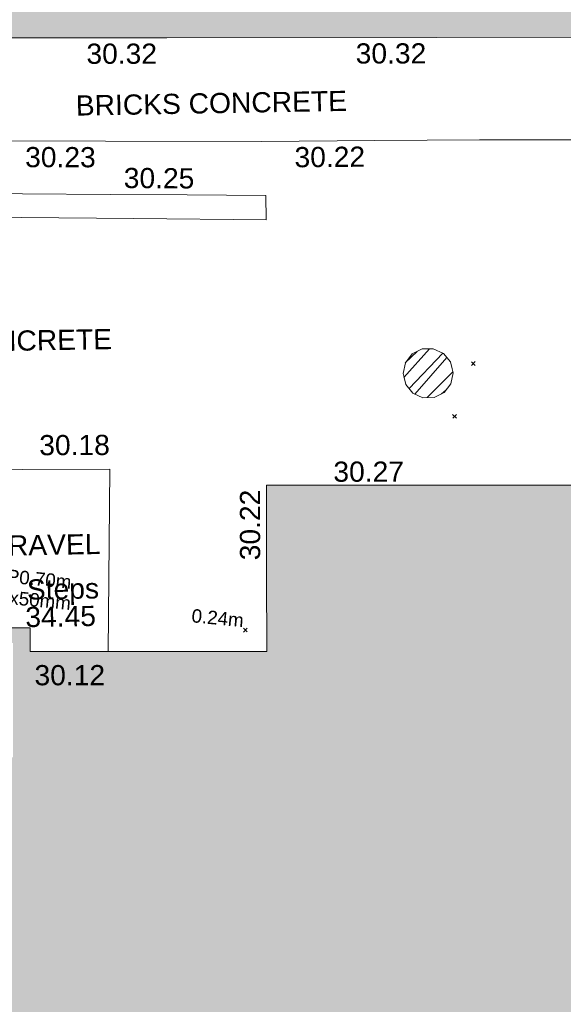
# Model space of a CAD drawing. Header units: millimetres. Extents: x -290717 to 520720, y -88450 to 287762.
# Tile 253 of 256: x 70625 to 80720, y 57264 to 75547. Entities that reach past the tile are written whole.
import ezdxf

# ---------------------------------------------------------------- set-up
doc = ezdxf.new("R2010")
doc.units = ezdxf.units.MM
for name, pattern in [('IMPORT-HIDDEN2 _3_', [4762.5, 3175, -1587.5]), ('IMPORT-UG_ELEC_LV_QLB2 _2_', [2700, 1500, -300.0000000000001, 0, -250, 150, -300.0000000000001, 0, -200]), ('IMPORT-UG_ELEC_STREET LIGHTING_QLB2 _2_', [2700, 1500, -300.0000000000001, 0, -250, 150, -300.0000000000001, 0, -200])]:
    doc.linetypes.add(name, pattern=pattern)
for name, color, linetype, lineweight, true_color in [('00_UAV_BUILDING_OUTLINE', 5, 'Continuous', 9, 0x0000ff), ('00_UAV_CONCRETE', 9, 'Continuous', 9, 0x808080), ('00_UAV_STEPS', 7, 'Continuous', 9, 0x666666), ('00_UAV_WALL', 7, 'Continuous', 9, 0x7c00a5), ('12333-PUM-2D-U-0001-C01 - Rev2_REVIT IMPORT_dwg', 7, 'Continuous', 9, 0x767676), ('A_RHA_Line', 7, 'Continuous', 9, 0x00a600), ('PUM-CHAMBER EXTENTS', 6, 'IMPORT-HIDDEN2 _3_', 9, 0xff00ff), ('PUM-ELECTRIC-LV-QLB2', 1, 'IMPORT-UG_ELEC_LV_QLB2 _2_', 9, 0xff0000)]:
    doc.layers.add(name, color=color, linetype=linetype, lineweight=lineweight, true_color=true_color)
for name, color, linetype, lineweight in [('00_UAV_SURFACE', 7, 'Continuous', 9), ('00_UAV_SURVEY_TEXT', 7, 'Continuous', 9), ('A_RHA_Detail', 7, 'Continuous', 9), ('GEN-TEXT', 7, 'Continuous', 9)]:
    doc.layers.add(name, color=color, linetype=linetype, lineweight=lineweight)
doc.styles.add('Arial_1', font='arial.ttf', dxfattribs={"height": 250})
doc.styles.add('Swis721 Lt BT_2', font='swissl.ttf', dxfattribs={"height": 375})

# ---------------------------------------------------------------- blocks, each defined once
blk = doc.blocks.new('12333-PUM-2D-U-0001-C01 - Rev2_REVIT IMPORT_dwg_MGS62954_T2_Galway_ITM_3d_Rev1-2077680-Site Location Plan Existing')
at = {"layer": '00_UAV_CONCRETE', "color": 254, "true_color": 0xcccccc, "flags": 128}
blk.add_lwpolyline([(533975329.7631215, 725617966.0985793), (533975419.7425, 725621351.8120003), (533973807.504135, 725621373.7336589), (533972183.7425001, 725621395.812), (533969564.7425, 725621435.812), (533968809.7500442, 725621439.2264379), (533965805.7425, 725621452.8120002), (533964459.7425001, 725621496.8120003), (533964455.1654094, 725621240.4949224)], dxfattribs=at)
at = {"layer": '00_UAV_SURFACE', "color": 254, "true_color": 0xcccccc, "flags": 128}
blk.add_lwpolyline([(533995444.6558501, 725627094.3816426), (533992358.0985, 725627157.4080001), (533990445.6472287, 725627187.8522314), (533990285.0985, 725627190.408), (533986480.0985, 725627272.4080001), (533985446.7575678, 725627291.3614287), (533982391.0985, 725627347.408), (533980447.4008204, 725627365.6496675), (533978342.0985001, 725627385.4080001), (533975448.0279098, 725627440.4711232), (533970448.9509636, 725627535.5844872), (533968467.8385001, 725627573.2775), (533965449.9536631, 725627633.074599), (533963622.8385, 725627669.2775002), (533960451.5218602, 725627753.7495718), (533957800.5730925, 725627824.3609802)], dxfattribs=at)
at = {"layer": '00_UAV_WALL', "color": 254, "true_color": 0xcccccc, "flags": 128}
for points in [[(533978405.1406019, 725626382.8892255), (533978405.7425001, 725625926.812), (533975949.7425001, 725625995.8120002), (533973864.1206474, 725626049.7805122), (533971157.7424999, 725626119.812), (533968866.9502397, 725626168.707203), (533964551.7424999, 725626260.8120002), (533963869.1646064, 725626271.150684), (533961514.7425001, 725626306.8120002), (533958871.4587589, 725626385.50499), (533957777.6712876, 725626418.0680498), (533957775.1664012, 725623828.4048796), (533957414.7425, 725623838.812), (533957431.2254989, 725624793.6958855), (533957464.5383682, 725626723.5584105), (533957461.1705826, 725629058.0831946)], [(533957816.5575519, 725629051.2451428), (533957787.0551961, 725626786.7973979), (533960519.7649183, 725626731.1305393), (533962891.7425, 725626682.8120003), (533965518.4084101, 725626639.843062), (533968087.7425001, 725626597.8120002), (533970517.7366186, 725626558.1576686), (533972254.7425001, 725626529.812), (533975516.5132379, 725626451.9521699), (533976946.7424999, 725626417.8120002), (533978405.1406019, 725626382.8892255)]]:
    blk.add_lwpolyline(points, dxfattribs=at)
at = {"layer": '00_UAV_BUILDING_OUTLINE', "color": 251, "true_color": 0x666666, "char_height": 375, "width": 1495.902363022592, "attachment_point": 1, "line_spacing_factor": 1.005061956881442, "style": 'Swis721 Lt BT_2'}
for s, insert, rotation in [('30.32', (533975123.666432, 725629259.2180568), 359.0607887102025), ('30.32', (533980122.990267, 725629177.2601532), 359.0607887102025), ('30.27', (533979573.5340615, 725621419.7137467), 359.0241056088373), ('30.22', (533977807.1859806, 725619617.2640905), 89.024105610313), ('30.12', (533973958.4898599, 725617738.341588), 359.0241056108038)]:
    blk.add_mtext(s, dxfattribs=dict(at, insert=insert, rotation=rotation))
at = {"layer": '00_UAV_CONCRETE', "color": 251, "true_color": 0x666666, "insert": (533974120.8215275, 725622007.3486947), "char_height": 375, "width": 1495.902363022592, "attachment_point": 1, "rotation": 359.2209953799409, "line_spacing_factor": 1.005061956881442, "style": 'Swis721 Lt BT_2'}
blk.add_mtext('30.18', dxfattribs=at)
at = {"layer": '00_UAV_STEPS', "char_height": 375, "attachment_point": 1, "line_spacing_factor": 1.005061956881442, "style": 'Swis721 Lt BT_2'}
for s, insert, width in [('Steps', (533973841.7612461, 725619330.2062224), 1552.889119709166), ('34.45', (533973804.2418252, 725618820.084715), 1495.902363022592)]:
    blk.add_mtext(s, dxfattribs=dict(at, insert=insert, width=width))
at = {"layer": '00_UAV_SURFACE', "color": 251, "true_color": 0x666666, "char_height": 375, "width": 1495.902363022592, "attachment_point": 1, "line_spacing_factor": 1.005061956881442, "style": 'Swis721 Lt BT_2'}
for s, insert, rotation in [('30.23', (533973952.8458057, 725627360.0043987), 358.9100113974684), ('30.22', (533978952.0455081, 725627270.7842032), 359.4622929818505)]:
    blk.add_mtext(s, dxfattribs=dict(at, insert=insert, rotation=rotation))
at = {"layer": '00_UAV_SURVEY_TEXT', "color": 251, "true_color": 0x666666, "char_height": 375, "attachment_point": 1, "line_spacing_factor": 1.005061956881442, "style": 'Swis721 Lt BT_2'}
for s, insert, width in [('BRICKS CONCRETE', (533974906.8, 725628300.6296079), 5617.944430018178), ('CONCRETE', (533972563.8, 725623954.629608), 3286.236302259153), ('GRAVEL', (533973096.4773941, 725620154.1881657), 2322.210334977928)]:
    blk.add_mtext(s, dxfattribs=dict(at, insert=insert, width=width))
at = {"layer": '00_UAV_WALL', "color": 251, "true_color": 0x666666, "insert": (533975778.260015, 725626941.074843), "char_height": 375, "width": 1495.902363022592, "attachment_point": 1, "rotation": 358.6325854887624, "line_spacing_factor": 1.005061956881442, "style": 'Swis721 Lt BT_2'}
blk.add_mtext('30.25', dxfattribs=at)
blk = doc.blocks.new('12333-PUM-2D-U-0001-C01 - Rev2_REVIT IMPORT_dwg-1620468-Site Location Plan Existing')
at = {"layer": 'PUM-CHAMBER EXTENTS', "true_color": 0xffaaff}
h = blk.add_hatch(dxfattribs=at)
h.set_pattern_fill('FP_3', color=211, style=0, pattern_type=2)
h.set_pattern_definition([(45, (-533641079.65, -725615854.3560001), (-265.1650429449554, 265.1650429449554), []), (45, (-533640902.873, -725615854.3560001), (-265.1650429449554, 265.1650429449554), [])])
h.paths.add_polyline_path([(340177.4503230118, 6722.119566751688), (340384.249982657, 6722.119566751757), (340570.5700379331, 6811.846576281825), (340699.5075168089, 6973.52906083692), (340745.524770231, 7175.143821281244), (340699.5075168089, 7376.758581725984), (340570.5700379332, 7538.44106628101), (340384.249982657, 7628.168075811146), (340177.4503230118, 7628.168075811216), (339991.1302677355, 7538.44106628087), (339862.1927888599, 7376.758581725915), (339816.1755354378, 7175.143821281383), (339862.1927888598, 6973.52906083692), (339991.1302677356, 6811.846576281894), (340169.6727978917, 6725.865025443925)])
at = {"layer": 'GEN-TEXT', "color": 253, "true_color": 0xaaaaaa}
for p, q in [((341088.9948138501, 7304.288482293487), (341159.7054919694, 7374.9991604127)), ((341159.7054919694, 7304.288482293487), (341088.9948138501, 7374.9991604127)), ((340722.994813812, 6330.288482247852), (340793.7054919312, 6400.999160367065)), ((340793.7054919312, 6330.288482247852), (340722.994813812, 6400.999160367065)), ((336768.994813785, 2429.288482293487), (336839.7054919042, 2499.999160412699)), ((336839.7054919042, 2429.288482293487), (336768.994813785, 2499.999160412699))]:
    blk.add_line(p, q, dxfattribs=at)
at = {"layer": 'PUM-CHAMBER EXTENTS', "color": 211, "linetype": 'Continuous', "true_color": 0xffaaff, "flags": 128}
blk.add_lwpolyline([(340745.524770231, 7175.143821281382), (340728.8399194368, 7248.244929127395), (340699.5075168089, 7376.758581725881), (340570.5700379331, 7538.441066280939), (340384.2499826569, 7628.168075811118), (340177.4503230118, 7628.168075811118), (339991.1302677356, 7538.441066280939), (339862.1927888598, 7376.758581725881), (339816.1755354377, 7175.143821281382), (339832.8603862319, 7102.042713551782), (339862.1927888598, 6973.529060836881), (339991.1302677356, 6811.846576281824), (340177.4503230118, 6722.119566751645), (340384.2499826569, 6722.119566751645), (340570.5700379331, 6811.846576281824), (340699.5075168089, 6973.529060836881)], close=True, dxfattribs=at)
blk.add_blockref('12333-PUM-2D-U-0001-C01 - Rev2_REVIT IMPORT_dwg_MGS62954_T2_Galway_ITM_3d_Rev1-2077680-Site Location Plan Existing', (-533641079.6498471, -725615854.3561786))
at = {"layer": 'PUM-ELECTRIC-LV-QLB2', "char_height": 250, "attachment_point": 2, "rotation": 353.47151964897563, "line_spacing_factor": 0.9417779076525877, "style": 'Arial_1'}
for s, insert, width in [('DP0.70m\\Px3x50mm', (332881.4766140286, 3618.95254033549), 1805.844351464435), ('0.24m', (336309.8388431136, 2822.703906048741), 1160.025439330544)]:
    blk.add_mtext(s, dxfattribs=dict(at, insert=insert, width=width))

msp = doc.modelspace()

# ---------------------------------------------------------------- hatches: boundary and pattern name
at = {"layer": 'A_RHA_Detail', "true_color": 0xc0c0c0}
h = msp.add_hatch(color=9, dxfattribs=at)
h.paths.add_polyline_path([(-80880.60083898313, -68502.79057078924), (-80400.86592458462, -68483.4150911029), (-80400.86592458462, -62984.64684182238), (-24474.85765180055, -63009.32043784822), (-24456.14471274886, -50840.30023854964), (-36622.55041054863, -50831.65104346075), (-36622.5504104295, -44228.57792609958), (-50959.05265825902, -44213.68205212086), (-50959.05265825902, -42573.78171509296), (-54563.93258049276, -42571.21897729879), (-54565.69773355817, -45054.17447471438), (-92408.82109324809, -45027.27149617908), (-92411.78875845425, -49201.74309219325), (-100061.9988811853, -49201.74309219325), (-100052.221444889, -64852.82557835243), (-86120.90825231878, -64852.82557835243), (-86092.16626519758, -62957.90041523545), (-84861.10047611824, -62957.90041520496), (-84854.79054275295, -68240.10973718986), (-80870.60226895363, -68240.10973718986)])
h.paths.add_polyline_path([(-137238.9269955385, -68461.93840922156), (-132719.7426408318, -68433.06336920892), (-132847.0731201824, -62850.0428228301), (-130454.6837966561, -62916.63108081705), (-130498.2830220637, -61355.8539363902), (-117581.136331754, -61423.42893434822), (-117492.3908565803, -49183.91309186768), (-125136.5200282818, -49178.47881939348), (-125133.5727033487, -45032.61887132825), (-163007.1824077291, -45005.69421944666), (-163007.1824077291, -44090.29634113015), (-163123.8521375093, -44090.21339942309), (-163122.6389897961, -42383.751842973), (-166563.8543420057, -42383.75184295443), (-166565.0349082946, -44044.3982420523), (-193158.4656786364, -44025.49275802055), (-193195.152889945, -62863.6565097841), (-137269.7106414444, -62916.63108078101), (-137254.3708868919, -65679.90523788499)])
h.paths.add_polyline_path([(120310.9497607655, -32334.2823016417), (120312.4652266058, -31610.73011961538), (133451.2244789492, -31638.24899384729), (133469.2230092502, -19717.98315777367), (121295.7536929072, -19692.48606427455), (121319.8434528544, -8190.941560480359), (112277.0825929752, -8172.001674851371), (112263.1769726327, -14811.12345451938), (78285.85310969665, -14739.95861435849), (78292.82277619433, -8167.077575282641), (76545.55099677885, -8163.40371230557), (69355.76844230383, -8152.931592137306), (69353.66597202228, -9156.746357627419), (68372.60878942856, -9154.691552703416), (68372.60878942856, -13705.52853212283), (69333.72334743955, -13707.54156767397), (69325.07112544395, -16249.53369225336), (66623.4489111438, -16249.53369225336), (66619.79243932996, -17995.29925522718), (65989.07757491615, -17995.29925522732), (65985.44262769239, -19730.78799479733), (57152.23993372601, -19712.28702423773), (57127.42535098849, -31559.89461998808), (70277.87165423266, -31587.43801817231), (70277.87165428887, -32271.74147154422), (78263.96947906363, -32285.12944888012), (78266.62669288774, -31019.79372153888), (112335.8856506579, -31091.15111856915), (112335.8856506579, -32317.57330550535), (119781.4233959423, -32333.17321910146)])
h.paths.add_polyline_path([(7503.71740934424, -1791.43926322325), (15482.43097389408, -674.0213230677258), (15484.0826184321, 148.1327206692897), (56188.28042539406, 205.5276654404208), (56155.8432600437, 14338.31663138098), (18016.62665932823, 14236.4814953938), (17967.9025208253, 34313.18372075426), (21727.10644861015, 34324.06926249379), (21708.9097307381, 40608.10218319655), (18009.66447156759, 40608.10218325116), (17995.54603703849, 45483.75063445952), (9770.084212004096, 45420.63294734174), (3966.216019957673, 45443.14492469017), (3984.771235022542, 14176.56786831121), (1023.062455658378, 14176.56786840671), (-276.5134647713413, 14190.52623465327), (-231.6790044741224, 5976.811441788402), (-226.4491536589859, 193.7444677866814), (1220.250839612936, 179.5999159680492), (7477.609307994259, 143.2867556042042), (7488.638446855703, -674.0213230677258)])
h.paths.add_polyline_path([(77755.59663317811, 53.47451145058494), (77729.51881611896, 1699.844979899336), (94464.47132486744, 1659.976083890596), (94606.37913471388, 17991.39023626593), (88810.41901146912, 18015.03260816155), (88799.89418497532, 14436.74271609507), (69413.88950349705, 14457.87738898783), (69377.35724448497, 99.62816357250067), (70760.85642036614, 92.0068082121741)])
h.paths.add_polyline_path([(61252.12079698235, 46453.95617369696), (105774.7348988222, 46472.68783510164), (105768.2642197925, 61852.61234310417), (92285.13876306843, 61852.61234310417), (92308.59670397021, 65784.30757142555), (96107.46680002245, 65767.6044524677), (96059.6808111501, 75209.20847378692), (101084.8427276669, 75071.88872768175), (104988.0046543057, 74765.36560410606), (108403.6894220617, 74363.84089439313), (112009.2703903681, 73787.25420864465), (115645.3524814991, 73049.69667210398), (116890.8108050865, 72761.69136255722), (120208.9929832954, 71893.18353872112), (120865.241739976, 71703.68487155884), (124135.6329505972, 70669.67317909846), (127435.6253142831, 69480.50055823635), (127820.4368655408, 69394.93141813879), (128274.3081769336, 69331.69585757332), (128731.879114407, 69306.66104520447), (129189.9401456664, 69320.00258265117), (129645.2782985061, 69371.62688830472), (130094.6997111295, 69461.17185607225), (130535.0520071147, 69588.00939078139), (130963.2464342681, 69751.2498188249), (131376.279516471, 69949.74812593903), (131771.254123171, 70182.11198906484), (132162.5575600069, 70460.54046602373), (132496.0921582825, 70741.69081117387), (132820.8713676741, 71064.98072578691), (133117.4593294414, 71414.31364276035), (133383.77568926, 71787.23923958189), (133616.5473239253, 72178.53728446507), (133817.1647262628, 72590.54524901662), (133982.6025969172, 73017.89547517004), (134111.7005086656, 73457.59040804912), (134203.5529320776, 73906.545904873), (134257.5155882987, 74361.61286220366), (134272.5462649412, 74819.59931534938), (134250.5259874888, 75277.29281749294), (134189.6227572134, 75731.48297750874), (134090.9274700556, 76178.98397761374), (133955.1324028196, 76616.65691996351), (133783.1900598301, 77041.4318434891), (133576.3064937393, 77450.3292564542), (133335.9328436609, 77840.48103831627), (133063.7551572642, 78209.15055536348), (132761.6825665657, 78553.75185442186), (132431.8338935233, 78871.86780505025), (132076.5227904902, 79161.26705200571), (131698.2415079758, 79419.91966864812), (131299.6434187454, 79646.01139199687), (131093.5942456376, 79746.34209763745), (132146.0467355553, 83110.22226149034), (122787.763295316, 86282.54285521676), (121604.3555410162, 82800.35918872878), (117095.9864226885, 83870.84033788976), (116841.9598400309, 83526.35449576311), (116120.5435466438, 91221.9361197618), (110237.7341284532, 91274.27491024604), (110194.3680786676, 90435.39030217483), (104988.0046543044, 90486.49901569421), (104973.2761846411, 94309.82427956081), (103746.1314668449, 94309.82427962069), (103839.9937121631, 122852.1474272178), (96365.09202303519, 122931.9599471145), (96350.3400238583, 123952.416858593), (104555.5505249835, 123902.1925258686), (104607.3234457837, 120248.5396157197), (125502.5015002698, 120134.193340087), (125662.0200253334, 137657.3796883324), (114479.5865733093, 137699.2256881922), (114382.3062641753, 129149.9458158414), (104644.1590035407, 129187.997507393), (104577.9931702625, 126217.3903165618), (101184.4926405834, 126159.1566967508), (101264.6166812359, 135959.2655565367), (89967.23177303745, 135988.8856164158), (89927.63362986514, 125823.6463181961), (93630.53562299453, 125840.7948842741), (93580.6568888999, 122931.9599471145), (88697.38835373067, 122904.7310127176), (88679.38989541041, 95739.0914377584), (86378.25848993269, 95739.0914377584), (86378.18187189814, 96178.10083375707), (83279.5074328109, 96200.92083330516), (83273.62493422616, 95735.74732136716), (70169.67509616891, 95733.22421950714), (70166.2684274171, 96272.07409350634), (66674.99731291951, 96257.14073659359), (66654.74538556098, 95755.71092140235), (65784.77231076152, 95755.71092140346), (65887.65094981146, 117470.6305650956), (53473.34271625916, 117487.9046429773), (53434.44066306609, 98570.4634906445), (40649.41626913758, 98570.46349066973), (40610.16711556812, 94406.01479082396), (38853.82372865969, 94410.36303444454), (38848.65589191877, 89463.65332732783), (40612.46601909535, 89518.45976927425), (40665.38257359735, 86257.73741131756), (38372.19584673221, 86305.7230928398), (38369.79373532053, 76901.0507917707), (50937.95125076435, 76944.40198877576), (50922.88567283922, 74598.78180893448), (56484.90611318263, 74588.85093774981), (56484.9061131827, 75194.85181998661), (92465.40372273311, 75233.02581663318), (92645.92783659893, 71766.64845097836), (89810.5550181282, 69362.83965827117), (85313.16173971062, 69360.94750424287), (85313.16173971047, 66907.40508090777), (75210.14498260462, 66903.15451592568), (75210.14498260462, 63815.70944554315), (70819.40014306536, 63815.70999204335), (70819.21601502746, 64253.35708063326), (69456.8341568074, 64253.35708063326), (69455.71957374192, 66901.99623168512), (61303.3285675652, 66898.56680686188), (61304.56054652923, 63970.32021231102), (70500.41048205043, 63970.32021223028), (70500.40885431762, 61852.59006210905), (61245.64388480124, 61848.69637492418), (61252.12079698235, 46455.07044720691)])
h.paths.add_polyline_path([(-17153.16561239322, 48569.32684293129), (-17153.16561227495, 60770.38083690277), (-29362.88357762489, 60774.7042869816), (-29362.88357762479, 67399.20394583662), (-43507.25361058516, 67405.01911302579), (-43488.53133082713, 69093.07334179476), (-45766.41866234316, 69109.32868391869), (-45794.34620035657, 67405.01911302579), (-47272.11273197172, 67404.21245453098), (-47272.44887636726, 66454.91798912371), (-86004.56386335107, 66468.6329952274), (-86006.66970790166, 60521.58362724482), (-92662.8772251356, 60521.58362724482), (-92666.53762789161, 50184.35611936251), (-79752.016597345, 50179.78302554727), (-79752.016597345, 48591.49323813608), (-17157.71631240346, 48569.32845421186)])
h.paths.add_polyline_path([(-201056.4185879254, 48628.75479108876), (-138377.9751621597, 48634.64535782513), (-138377.9751621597, 50133.28202330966), (-125467.710581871, 50134.49533928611), (-125468.6909603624, 60566.19036866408), (-132186.8595615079, 60565.86652591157), (-132187.4203588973, 66533.01978768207), (-170643.3098734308, 66805.61809689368), (-170643.3098732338, 67738.78475851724), (-200340.0100486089, 67488.93693767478), (-200348.7175167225, 60827.7802510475), (-201057.5650552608, 60827.71357562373), (-201056.6510294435, 51102.0431337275)])
h.paths.add_polyline_path([(-240051.5126725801, 54769.1949116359), (-239444.4902595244, 54811.10754483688), (-239186.5396225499, 54841.92927608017), (-238764.8191578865, 54940.98166103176), (-238382.4735933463, 55122.46891391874), (-237990.3402229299, 55354.87497237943), (-237269.2031026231, 55936.21514997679), (-237030.2712443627, 56228.66101920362), (-236793.0039600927, 56569.31473977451), (-236554.5880579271, 57004.26389721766), (-236432.7219585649, 57267.46508911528), (-236300.0815274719, 57753.26239002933), (-236250.7285154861, 58017.17885687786), (-236235.6490610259, 58516.21786795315), (-236233.2538430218, 58987.85640057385), (-236213.702979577, 59823.48083772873), (-236363.8287856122, 59820.8603820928), (-236634.0279869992, 60698.06075831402), (-236391.9547756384, 61432.1972634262), (-236225.4740089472, 61435.10319604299), (-236201.6036570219, 62637.68779599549), (-232563.5271750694, 62639.28734435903), (-232563.5271750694, 63049.03842407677), (-232732.1945866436, 63049.15302221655), (-232860.1521278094, 63457.9589027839), (-232731.6068089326, 63914.24862701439), (-232560.8209657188, 63914.24862701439), (-232521.9864006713, 70597.99604498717), (-240628.6947850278, 70598.85496274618), (-240629.7923196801, 72350.98321581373), (-246412.6011213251, 72347.36085937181), (-246412.6011213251, 70616.45923939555), (-254449.5805725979, 70618.60952619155), (-254454.637144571, 70754.06491724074), (-254469.7140363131, 73191.6627625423), (-263883.2532625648, 73267.83063692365), (-263902.4181505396, 68260.74348557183), (-263714.8217520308, 68259.82096576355), (-263552.9672900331, 67819.6543439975), (-263719.0883117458, 67392.20684197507), (-263913.629869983, 67392.20684288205), (-263956.7001914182, 58633.76423459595), (-260181.1963171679, 58611.22607638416), (-260192.3146984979, 56354.25111578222), (-257184.684388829, 56339.46086010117), (-257213.4419958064, 57092.93866025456), (-257338.5163846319, 57093.27331227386), (-257471.0109295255, 57531.7457231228), (-257338.5163845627, 58062.22513700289), (-257203.4956297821, 58064.06881293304), (-257173.5751889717, 58598.54056827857), (-256478.2273617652, 58575.27357918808), (-256478.2273617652, 58788.51859477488), (-256013.0091299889, 58911.92701537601), (-255397.0786589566, 58780.99767608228), (-255397.0786664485, 58595.98242230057), (-243809.8853614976, 58585.92793205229), (-243805.3570672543, 58352.04527760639), (-243740.9394682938, 57884.52572396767), (-243619.083060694, 57421.84877501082), (-243424.3877541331, 56943.65915328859), (-243247.1437899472, 56608.24157716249), (-243003.0710577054, 56249.99021479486), (-242732.2093200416, 55932.75703086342), (-242371.7230179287, 55603.12658814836), (-242141.2551255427, 55424.88676771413), (-241804.9643038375, 55216.88439829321), (-241529.464082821, 55077.02869058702), (-241100.6275144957, 54917.18295005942), (-240836.2134980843, 54840.82833179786), (-240453.4486196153, 54788.6078413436), (-240203.3756532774, 54776.52967577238)])
h.paths.add_polyline_path([(40276.69022620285, 59895.3641775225), (40328.62676026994, 69196.9439153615), (36588.99968782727, 69217.82459101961), (36619.46637569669, 74674.25962431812), (32264.36460075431, 74687.02318924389), (32233.48293864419, 69156.26826309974), (11916.69390488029, 69269.70959690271), (11966.66200108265, 78218.75165977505), (29087.50901742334, 78123.15526811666), (29143.44567202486, 88141.13700481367), (15719.34879623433, 88216.09212957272), (15732.60379610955, 90589.99788900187), (4594.294101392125, 90652.19003492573), (4525.129359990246, 78265.12250452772), (10096.76365550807, 78234.01258734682), (10077.43887221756, 74773.03821913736), (4547.641142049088, 74803.91453678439), (4465.579974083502, 60107.16002351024), (19125.89094757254, 60025.30234268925), (19139.86249371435, 62527.53804648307), (31738.59196305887, 62457.19146407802), (31724.55430855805, 59943.11609818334), (38369.79364222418, 59906.01157297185)])
h.paths.add_polyline_path([(-246083.0241259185, 72334.29150213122), (-246083.0594797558, 72334.30275087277), (-246208.2905500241, 72334.29150213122)])
h.paths.add_polyline_path([(-114575.3004830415, 112178.0758696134), (-114575.3246436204, 112178.0758696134), (-114707.2752166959, 115801.5811617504)])
h.paths.add_polyline_path([(-154699.9178766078, 101760.4080976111), (-114382.0503338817, 101776.0542915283), (-114382.0503338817, 106926.936016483), (-113755.641395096, 106927.1791078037), (-113757.5507412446, 111847.2721532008), (-114431.6837526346, 111847.2721532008), (-114431.8098651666, 112178.075869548), (-114575.3004830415, 112178.0758696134), (-114578.9984943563, 121707.2390834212), (-123056.9849702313, 121707.2390834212), (-123068.8201032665, 156452.7036899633), (-119381.2340625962, 156454.1347343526), (-119381.2340625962, 160165.8603541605), (-115501.031452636, 160167.3661472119), (-115503.3750945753, 166206.5793118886), (-132411.7987151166, 166599.6604729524), (-132411.8243306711, 166665.6603411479), (-135275.0124468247, 166664.5489553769), (-135275.0124468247, 166628.1883102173), (-135911.3205077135, 166628.1944503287), (-135911.3479256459, 166352.1604668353), (-152521.1633846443, 166345.7145607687), (-152518.3680955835, 159142.6836790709), (-150699.3133726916, 159117.9265656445), (-150755.6690356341, 122560.6912032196), (-151059.2005266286, 122560.6912032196), (-151061.0981347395, 121302.4374931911), (-154138.3148337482, 121372.6012653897), (-154138.3148337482, 121865.183451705), (-154704.3888425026, 121867.2611370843), (-154688.5451973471, 119352.3937021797), (-154745.5933227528, 119352.3715636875), (-154745.5763474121, 118722.1532660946), (-160794.1544526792, 118748.744283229), (-160794.1544527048, 119410.5425977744), (-163852.1622693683, 119422.408321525), (-163855.0715294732, 118762.2003111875), (-167568.6765459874, 118778.5256058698), (-166634.6619849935, 124395.1277019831), (-166843.6206842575, 124471.2090400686), (-167568.6765459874, 124707.6250904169), (-168028.2173235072, 124841.3808643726), (-168630.5006276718, 124991.3056740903), (-169238.2056070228, 125117.4693074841), (-169850.3952285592, 125219.6772877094), (-170466.1255403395, 125297.7720169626), (-171089.1102599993, 125351.8553033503), (-171704.4065937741, 125381.1774254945), (-172325.0479971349, 125386.3595015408), (-172782.2248668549, 125374.5832363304), (-173401.7764236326, 125337.4554476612), (-174019.3926983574, 125276.0328036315), (-174634.1213722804, 125190.4100127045), (-175245.0145766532, 125080.7190996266), (-176047.1958093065, 124895.7675261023), (-176665.4852587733, 124724.7228134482), (-177045.3001228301, 124609.1129151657), (-177631.5127793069, 124405.2077276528), (-176665.4852586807, 118818.5158793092), (-177558.9402083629, 118822.4435769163), (-177662.2853368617, 125263.4341236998), (-176365.3912352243, 126542.9270807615), (-159462.2970490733, 126319.9103917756), (-157057.7396790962, 128609.0850976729), (-157060.6673204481, 136153.1661957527), (-158638.8016610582, 137740.2441626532), (-159352.3735831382, 137740.2441626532), (-161634.4140635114, 140201.1078539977), (-168727.9404946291, 140256.8191147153), (-171035.0401162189, 137942.884730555), (-174184.1459014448, 137942.884730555), (-176460.1168228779, 140292.2858551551), (-177341.68569345, 140292.285855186), (-177341.7114445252, 140358.4281613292), (-183428.5803825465, 140356.0660244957), (-185921.6385984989, 137917.4639097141), (-185921.6385985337, 131757.309115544), (-186906.8767412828, 131756.9267734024), (-187725.3914540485, 130809.9989183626), (-187724.0588902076, 127376.1828149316), (-186481.0281350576, 126304.557648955), (-186479.4846755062, 122327.2959175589), (-185176.2828158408, 121059.4673825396), (-180304.1129154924, 121059.4673825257), (-180304.1136492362, 118802.0484409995), (-193555.3706955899, 118802.0484409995), (-193555.3686998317, 133117.8341649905), (-192593.6442938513, 133118.2073819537), (-192593.6442938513, 134200.8158367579), (-192224.6284783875, 134200.9592041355), (-192225.5653014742, 136615.0101267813), (-192595.0012461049, 136615.0101267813), (-192595.4357332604, 137734.4745166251), (-193589.2709668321, 137734.4746851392), (-193589.2685988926, 147474.5705834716), (-193163.2062206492, 147492.8644728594), (-192606.8095195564, 147551.4951472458), (-192359.9383250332, 147589.5931622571), (-192199.8207947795, 147616.5827293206), (-191882.7548926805, 147682.9245600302), (-191568.5380071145, 147761.6632019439), (-191020.2573150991, 147932.4221712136), (-190950.5841382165, 147955.8263236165), (-190647.7999969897, 148070.951423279), (-190349.769078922, 148197.8750093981), (-190056.9509284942, 148336.4013817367), (-189769.7970512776, 148486.316942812), (-189375.4954991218, 148717.2624196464), (-189132.9060261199, 148873.2749095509), (-188867.5421091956, 149059.0543930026), (-188609.6764469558, 149255.1087866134), (-188354.9814056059, 149465.3525772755), (-188079.6339208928, 149713.8792482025), (-187884.9836199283, 149901.8220103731), (-187538.2510284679, 150274.4802367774), (-187446.2998447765, 150378.396083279), (-187241.3270201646, 150629.2310214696), (-187046.3599558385, 150887.9197697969), (-186861.699277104, 151154.0634500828), (-186546.1373636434, 151669.8298752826), (-186524.4196769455, 151707.063245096), (-163675.289831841, 151669.8298752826), (-163687.5843044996, 148134.0767945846), (-157303.6541541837, 148136.4921063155), (-157303.6541541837, 155759.9150161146), (-157557.4317586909, 155765.0384228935), (-157555.9168973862, 166678.0466575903), (-187009.2021991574, 166699.7464767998), (-187013.0952111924, 162054.4009359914), (-188707.1775469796, 162044.5925187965), (-188705.9961893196, 155021.5333641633), (-188737.9999316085, 154650.5326603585), (-188799.0133970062, 154283.1866125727), (-188857.2045401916, 154035.4341107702), (-188966.1106131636, 153679.3368924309), (-189102.6200311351, 153332.8820747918), (-189265.8911677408, 152998.2056672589), (-189454.9174010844, 152677.3710606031), (-189645.2484685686, 152421.322012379), (-189916.9563410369, 152104.2450531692), (-190212.7041973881, 151809.4634871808), (-190530.6686598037, 151538.7947475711), (-190868.889367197, 151293.9075915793), (-191225.2810786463, 151076.3118324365), (-191597.6465194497, 150887.3490190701), (-192092.8415776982, 150682.5621956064), (-192485.2937347, 150569.6612301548), (-192903.8930807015, 150482.2408890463), (-193187.215491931, 150440.8868273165), (-193594.1866364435, 150407.1257787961), (-193594.5953882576, 151459.989522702), (-205369.2399268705, 151455.4201248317), (-205354.452352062, 113350.0822379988), (-207187.1580384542, 113349.3709450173), (-207184.3024929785, 105991.0636522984), (-205312.8709512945, 105991.0636522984), (-205311.2365670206, 101769.6553082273), (-175488.645120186, 101781.2285901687), (-175488.645120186, 110889.6985621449), (-154703.462766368, 110897.5679794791), (-154700.5193329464, 103310.2697088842)])
h.paths.add_polyline_path([(193735.9435692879, 113047.8274775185), (208865.0938716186, 114991.026643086), (208976.1154122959, 114126.6471161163), (216447.8967330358, 115086.3281915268), (216038.7305308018, 118271.970241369), (232648.5073383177, 120405.3421627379), (233425.9936153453, 114352.0734369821), (240632.2017567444, 115277.6440986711), (239854.8412683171, 121329.9334728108), (256406.8682407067, 123455.8879629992), (257091.7572256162, 118089.1198988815), (264572.287122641, 119040.8180953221), (261877.8350554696, 138524.7609215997), (259178.7147038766, 138221.6086023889), (259197.3483654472, 137439.0084132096), (254686.1480587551, 136897.0007613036), (255412.6810205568, 131314.8303174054), (240852.7447965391, 129522.4514055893), (239771.0426540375, 137918.8519126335), (240649.582243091, 138010.1984551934), (240062.3063116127, 142776.6750342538), (239165.7694641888, 142685.0143484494), (237630.9646614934, 151018.3171733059), (266172.8791088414, 154560.7889781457), (271297.187694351, 142612.4006970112), (276531.7397502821, 144861.0987145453), (274941.5029779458, 148527.903728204), (302074.530765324, 160134.9084326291), (300215.9323773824, 164320.1841173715), (301528.161327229, 164907.0997990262), (300405.1237791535, 167477.8916353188), (299016.6944531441, 166945.7181825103), (295626.7488506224, 174518.7544287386), (294333.0289184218, 177537.1551681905), (287288.847594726, 174518.7544287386), (289427.6893504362, 169661.0163464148), (272956.7816584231, 162557.1203578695), (271943.2187786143, 164897.4305293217), (267016.3118217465, 162764.0369715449), (268502.3094164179, 159357.043014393), (265200.4029571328, 157946.4096681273), (226856.4166955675, 153146.7821791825), (227510.3041274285, 148852.0205335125), (228280.9873164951, 141179.0007484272), (227302.3544112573, 141050.2812999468), (227895.3788231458, 136433.1758633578), (228748.5501749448, 136523.8855003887), (229602.307730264, 128023.7667641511), (217691.2359889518, 126493.8999679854), (217642.3600127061, 126874.4332670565), (215138.5007311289, 126552.8357430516), (215194.9980427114, 126112.9650749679), (215015.6132225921, 126089.9247571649), (214840.967257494, 127449.6644606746), (192258.7012018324, 124549.1816390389), (193486.3576426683, 114991.026643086)])
h.paths.add_polyline_path([(-78076.24179098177, 117605.518872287), (-78076.23951907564, 117610.0871212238), (-78070.31812256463, 129485.733079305), (-74723.15926546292, 129478.3852560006), (-74723.15926546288, 125435.7860625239), (-48015.64546089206, 125380.0246061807), (-47996.55031653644, 135872.5822179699), (-61198.159180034, 135901.5630078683), (-74714.72264147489, 135923.5088764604), (-74723.62876031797, 131865.2975510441), (-78070.31812256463, 131872.6421692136), (-78062.97909490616, 149549.768943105), (-58292.26570494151, 149541.5607197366), (-58292.26570494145, 148946.2407608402), (-37707.70924049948, 148937.6946534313), (-37707.70924049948, 159740.0690313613), (-44148.26955758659, 159742.7429641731), (-44148.26955758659, 162961.3319175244), (-49829.95437586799, 162961.3319175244), (-49830.92144141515, 160632.0129326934), (-78494.0902662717, 160643.9130440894), (-78494.0902662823, 161615.1537737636), (-78739.22585210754, 161615.2555472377), (-78691.79195364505, 168187.9195488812), (-90844.5764503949, 168126.8149080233), (-90962.52567696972, 152686.7636278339), (-89064.97866810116, 152685.97582136), (-89079.54115383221, 117610.0871212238), (-78374.80210165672, 117605.6428258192)])
h.paths.add_polyline_path([(69254.82576126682, 129235.9722870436), (69259.97086178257, 136167.7892474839), (86068.0992678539, 136131.0235193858), (86008.66431381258, 164703.3084147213), (58789.63167882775, 164723.5115811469), (58789.63167882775, 170119.2062865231), (54460.16324890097, 170122.4198087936), (54457.21717773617, 166153.2792453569), (47042.21516498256, 166158.7829869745), (47041.10931533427, 164668.9097040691), (39173.27935198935, 164674.7495545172), (39172.83712618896, 164078.9539098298), (17014.87910992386, 164095.400525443), (17002.38841206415, 147267.1142245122), (12659.63471563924, 147267.1142245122), (12653.6008753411, 139137.9291796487), (17031.41608901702, 139134.6797717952), (17024.58791744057, 129935.3194463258), (39191.34773726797, 129918.8662983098), (39191.34773726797, 129258.2867272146), (69014.0340609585, 129236.1510132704)])
h.paths.add_polyline_path([(39265.62356917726, 139467.8223435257), (33050.91021530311, 139484.1586867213), (33087.56357182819, 153427.9220784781), (39277.60130890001, 153411.6505991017), (39277.60130890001, 152830.3127277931), (43058.29603858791, 152820.3745823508), (43024.83899408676, 140092.5601633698), (39267.2657899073, 140092.5601633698)])
h.paths.add_polyline_path([(1979.548949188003, 189123.2414339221), (18699.10403225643, 189180.0465563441), (18678.46874727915, 195253.6675675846), (24349.02704558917, 195272.9334349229), (24334.96888369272, 199550.7690689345), (28829.78348971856, 199566.0403168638), (28798.35772162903, 208815.6446465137), (24334.94961552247, 208806.1514042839), (24333.90624838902, 209113.2475694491), (16811.59093053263, 209087.6902915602), (16806.58456496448, 208843.590909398), (6772.293057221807, 208809.4991440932), (6797.166076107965, 201488.5780549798), (-8471.058649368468, 201436.7038403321), (-8471.058649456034, 200429.0172029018), (-11856.09020773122, 200417.5164702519), (-11823.72827012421, 190892.3684139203), (-7614.729360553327, 190904.9356358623), (-7614.729360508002, 190170.8290169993), (-4608.619189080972, 190169.2993656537), (-4608.238782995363, 190916.8832264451), (1973.379031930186, 190939.2444093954), (1977.122761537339, 189837.3456606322)])
h.paths.add_polyline_path([(-20506.2213294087, 190640.028646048), (-20122.28942212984, 206347.1214480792), (-41550.34215554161, 207015.255795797), (-41462.26177905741, 210449.6195896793), (-31391.41053375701, 210152.0276719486), (-31078.64493158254, 223862.574366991), (-44305.08575746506, 224230.797228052), (-44490.79956595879, 211865.5542346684), (-47510.12209651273, 211942.9901386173), (-47722.57925074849, 203659.0205615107), (-47076.06680551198, 203635.3001466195), (-47175.4684425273, 199531.9403872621), (-46801.21126120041, 199520.4703265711), (-46873.68175963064, 195478.589946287), (-44600.40472249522, 195425.25597799), (-44685.88459510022, 192243.2795180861), (-38073.99929110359, 192135.6564361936), (-38104.39995468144, 191126.9722513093), (-21537.79264469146, 190668.5723413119)])
h.paths.add_polyline_path([(16801.02360974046, 195961.5001375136), (9656.615133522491, 196015.1086064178), (9643.83815057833, 199513.9922857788), (11631.77992465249, 199485.8321209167), (11631.79209405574, 203322.2460457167), (16806.58456511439, 203391.4855727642), (16801.04077099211, 195984.4293109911)])
h.paths.add_polyline_path([(122084.9263243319, 200536.2570557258), (122088.180516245, 206386.1947929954), (125211.1061637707, 206386.1947929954), (125211.1162733, 206645.8932838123), (126202.709897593, 206645.8932838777), (126203.0204768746, 207041.0477229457), (130401.4034740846, 206979.0758390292), (130444.269112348, 209883.2802976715), (126202.8383602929, 209945.883203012), (126203.0204768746, 214624.1281189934), (127364.7919503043, 214624.1281189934), (127365.2106673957, 225380.2058570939), (126159.8599207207, 225380.2527798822), (126207.4133336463, 241475.3410923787), (119482.541129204, 241495.8747302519), (119479.204156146, 246182.0096278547), (109943.9121324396, 246175.219673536), (109953.2702600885, 233033.3814297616), (115000.5285021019, 233033.3814296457), (114999.5792924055, 208653.4991933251), (112026.3032629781, 208653.4991933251), (112024.3519988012, 200538.6764491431), (122024.6079402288, 200536.271559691)])
h.paths.add_polyline_path([(30087.05071628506, 200986.75440713), (38030.67179073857, 201028.6865661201), (38030.67179073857, 202922.9731661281), (38109.89531489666, 202923.3913649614), (38067.25569093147, 208827.6066631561), (38013.35839375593, 208827.667223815), (38012.38630312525, 209012.5383931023), (30044.90685988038, 208970.4802974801), (30060.65944993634, 205986.3119354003)])
h.paths.add_polyline_path([(195986.2599411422, 205661.5722736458), (202896.8751332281, 206052.0074670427), (202676.886254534, 209945.7611691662), (195766.2710618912, 209555.325975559)])
h.paths.add_polyline_path([(-91652.40581580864, 206392.6172135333), (-79454.24421187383, 206432.5105635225), (-79629.29258199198, 238245.6998510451), (-68904.21147484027, 238215.095164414), (-68918.56040493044, 246314.0782553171), (-68756.515268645, 246312.9061543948), (-68755.20581930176, 246638.9786699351), (-79620.07671794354, 246651.3624133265), (-79606.5628449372, 247343.5411849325), (-82154.50636787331, 247318.0695596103), (-82154.50636787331, 247488.1275895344), (-91640.64698348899, 247472.5371040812), (-91638.72040628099, 246846.4753752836), (-131470.3702759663, 246641.42150215), (-131470.3702759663, 250159.5419305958), (-142857.1087886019, 250176.7939677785), (-142864.0554935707, 246220.0701029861), (-165118.8027587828, 246272.3986783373), (-165040.0492656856, 253907.936045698), (-178677.4727934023, 253929.5079730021), (-178699.5521575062, 238176.7234097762), (-138599.3373496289, 238209.4781454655), (-138548.4479938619, 206627.5237025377), (-126646.6702863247, 206572.2299428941), (-126666.6805510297, 234825.8818836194), (-124962.7180531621, 234825.9534805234), (-124969.0241559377, 234688.4891474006), (-91595.61129713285, 234664.3133306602), (-91650.87307429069, 207155.5994723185)])
h.paths.add_polyline_path([(142123.7078306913, 209113.5383730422), (152768.4446292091, 209127.3137315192), (152745.2992288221, 227012.6338093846), (142100.5623961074, 226998.8584508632), (142121.8067345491, 210582.5602414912)])
h.paths.add_polyline_path([(168998.8561285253, 209274.9592350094), (169026.8416078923, 226860.3446541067), (161686.6780313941, 226876.6646907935), (161647.6783165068, 209291.3037608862), (168846.6177107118, 209275.2977201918)])
h.paths.add_polyline_path([(49761.46820716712, 218476.567809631), (49794.00484362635, 223316.1680811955), (41274.07755979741, 223363.4010619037), (41273.58999769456, 223290.879563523), (32187.30576793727, 223351.9666549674), (32202.10532416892, 225553.2987455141), (20081.8372469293, 225634.7833114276), (20035.26675877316, 218707.7438838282), (31566.33951793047, 218630.2204926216), (31566.12891728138, 218598.8950898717), (49547.01686615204, 218478.0095661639)])
h.paths.add_polyline_path([(162361.9830851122, 234154.0520866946), (162366.6425722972, 241589.9129272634), (135261.1026964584, 241630.986197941), (135249.0888707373, 234197.8735112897), (160249.0277027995, 234157.467167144)])
h.paths.add_polyline_path([(176458.8604388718, 246709.572470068), (176516.248447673, 252173.1529805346), (168884.2833866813, 252253.3171281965), (168934.8652923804, 257068.9279575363), (164355.0504715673, 257117.0331241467), (164296.1746742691, 251511.8088120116), (164416.8965511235, 251510.5407811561), (164367.8024342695, 246836.5737543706), (172300.1975056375, 246753.2539686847)])

# ---------------------------------------------------------------- linework, layer by layer
at = {"layer": 'A_RHA_Line', "color": 7}
for p, q in [((68358.40594082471, 75207.44917069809), (73358.39871773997, 75212.75398080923)), ((73358.39871773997, 75212.75398080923), (78358.3914945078, 75218.05879091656)), ((78358.3914945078, 75218.05879091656), (83358.38427135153, 75223.36360102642)), ((78564.716166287, 66904.5658591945), (75210.14498260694, 66903.15451611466)), ((75210.14498260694, 66903.15451611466), (75210.83678636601, 65258.83071132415)), ((83564.69065626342, 66906.66946010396), (78564.71616628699, 66904.5658591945)), ((75210.8367863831, 65258.83071131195), (75211.44393956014, 63815.70999208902)), ((70819.21601512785, 64253.35708068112), (69456.83415685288, 64252.7838961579)), ((70819.40092062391, 63813.86216151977), (70819.21601512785, 64253.35708068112)), ((71655.74229822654, 63814.21402900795), (70819.40092062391, 63813.86216151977)), ((75211.44393956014, 63815.70999208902), (71655.7422982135, 63814.21402900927))]:
    msp.add_line(p, q, dxfattribs=at)

# ---------------------------------------------------------------- block references
at = {"layer": '12333-PUM-2D-U-0001-C01 - Rev2_REVIT IMPORT_dwg', "color": 254, "linetype": 'IMPORT-UG_ELEC_STREET LIGHTING_QLB2 _2_', "true_color": 0xffd4d4, "rotation": 0.9999999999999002}
msp.add_blockref('12333-PUM-2D-U-0001-C01 - Rev2_REVIT IMPORT_dwg-1620468-Site Location Plan Existing', (-261895.0770586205, 55869.5817132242), dxfattribs=at)

doc.saveas('drawing.dxf')
